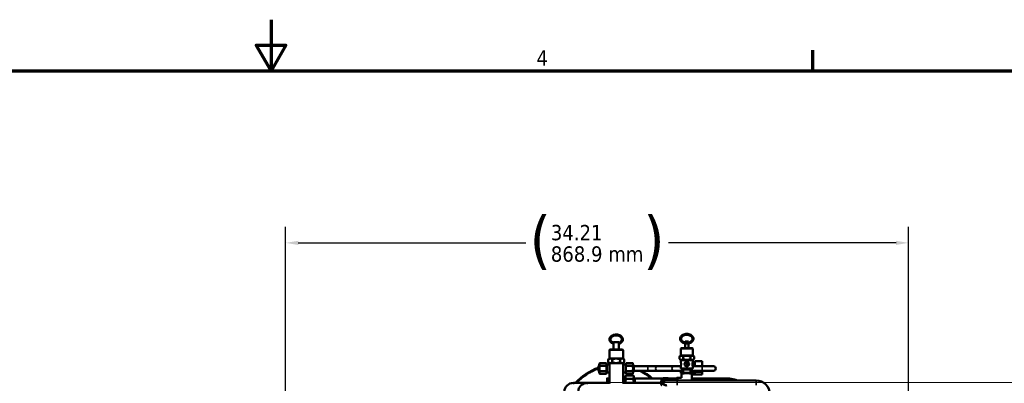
# Model space of a CAD drawing. Header units: inches. Extents: x 1 to 237, y 4 to 150.
# Tile 118 of 209: x 105 to 159, y 130 to 150. Entities that reach past the tile are written whole.
import ezdxf

# ---------------------------------------------------------------- set-up
doc = ezdxf.new("R2010")
doc.units = ezdxf.units.IN
doc.header["$LTSCALE"] = 7
doc.header["$MEASUREMENT"] = 0
for name, color, linetype, lineweight in [('Border (ANSI)', 7, 'Continuous', 70), ('Dimension (ANSI)', 7, 'Continuous', 25), ('Visible (ANSI)', 7, 'Continuous', 50), ('Visible Narrow (ANSI)', 7, 'Continuous', 35)]:
    doc.layers.add(name, color=color, linetype=linetype, lineweight=lineweight)
doc.styles.add('Dimension Text', font='tahoma.ttf')
doc.dimstyles.new('Dual Dimension', dxfattribs={"dimscale": 7, "dimtxt": 0.12, "dimasz": 0.098425, "dimexe": 0.125, "dimexo": 0.0625, "dimgap": 0.031496, "dimtad": 0, "dimtih": 1, "dimtoh": 1, "dimrnd": 1e-08, "dimzin": 4, "dimdsep": 46, "dimtxsty": 'Dimension Text', "dimcen": 0.09, "dimdle": 0.393701, "dimclrd": 256, "dimclre": 256, "dimclrt": 256, "dimadec": 0, "dimazin": 1, "dimtfac": 1, "dimtofl": 0, "dimtmove": 0, "dimatfit": 3, "dimfxl": 1, "dimtolj": 1, "dimtzin": 4, "dimlwd": -1, "dimlwe": -1, "dimarcsym": 0})

# ---------------------------------------------------------------- blocks, each defined once
blk = doc.blocks.new('Borders Default Border')
at = {"layer": 'Border (ANSI)'}
blk.add_line((21.25, 21), (21.25, 21.16), dxfattribs=at)
at = {"layer": 'Border (ANSI)', "flags": 128}
for points in [[(17, 21.4), (17, 21), (16.8845, 21.2), (17.1155, 21.2), (17, 21)], [(0.5, 1), (0.5, 21), (33.5, 21), (33.5, 1), (0.5, 1)]]:
    blk.add_lwpolyline(points, dxfattribs=at)
at = {"layer": 'Border (ANSI)', "insert": (19.0831, 21.04), "char_height": 0.12, "attachment_point": 7, "style": 'Dimension Text'}
blk.add_mtext('4', dxfattribs=at)
blk = doc.blocks.new('*D12')
at = {"layer": 'Defpoints', "color": 0, "transparency": 16777216}
for p in [(154.012, 137.55), (154.012, 123.219), (119.804, 114.451)]:
    blk.add_point(p, dxfattribs=at)
at = {"layer": 'Dimension (ANSI)', "transparency": 16777216}
for p, q in [((119.804, 114.889), (119.804, 138.425)), ((154.012, 123.657), (154.012, 138.425)), ((120.493, 137.55), (132.99, 137.55)), ((153.323, 137.55), (140.826, 137.55))]:
    blk.add_line(p, q, dxfattribs=at)
for points in [[(120.493, 137.665), (120.493, 137.435), (119.804, 137.55)], [(153.323, 137.665), (153.323, 137.435), (154.012, 137.55)]]:
    blk.add_solid(points, dxfattribs=at)
at = {"layer": 'Dimension (ANSI)', "transparency": 16777216, "insert": (136.908, 137.55), "char_height": 0.84, "attachment_point": 5, "style": 'Dimension Text'}
blk.add_mtext('\\A1;{\\H3.0x;(}\\S34.21^ 868.9 mm;{\\H3.0x;)}', dxfattribs=at)

msp = doc.modelspace()

# ---------------------------------------------------------------- linework, layer by layer
at = {"layer": 'Visible (ANSI)'}
for p, q in [((138.097, 132.104), (137.817, 132.104)), ((137.817, 132.049), (137.817, 132.104)), ((137.817, 131.694), (137.817, 132.018)), ((138.097, 132.049), (138.097, 132.104)), ((138.097, 131.694), (138.097, 132.018)), ((141.925, 132.137), (141.738, 132.137)), ((141.738, 132.097), (141.738, 132.137)), ((141.738, 131.767), (141.738, 131.997)), ((141.925, 132.097), (141.925, 132.137)), ((141.925, 131.767), (141.925, 131.997)), ((137.582, 131.199), (137.582, 131.664)), ((137.612, 131.694), (138.302, 131.694)), ((138.332, 131.199), (138.332, 131.664)), ((141.497, 131.367), (141.497, 131.737)), ((142.137, 131.767), (141.527, 131.767)), ((142.167, 131.367), (142.167, 131.737)), ((137.027, 130.894), (137.055, 130.943)), ((137.027, 130.894), (137.027, 130.414)), ((137.409, 130.943), (137.055, 130.943)), ((137.437, 130.894), (137.409, 130.943)), ((137.437, 130.414), (137.437, 130.894)), ((137.582, 130.873), (137.437, 130.873)), ((137.582, 131.199), (137.524, 131.141)), ((137.524, 131.141), (137.524, 131.007)), ((137.582, 130.949), (137.524, 131.007)), ((137.582, 131.199), (137.632, 131.199)), ((137.582, 130.949), (137.632, 130.949)), ((137.582, 130.949), (137.582, 129.824)), ((137.632, 131.199), (137.957, 131.199)), ((137.632, 130.949), (137.957, 130.949)), ((137.74, 131.141), (137.74, 131.007)), ((137.957, 131.199), (138.282, 131.199)), ((137.957, 130.949), (138.282, 130.949)), ((138.173, 131.141), (138.173, 131.007)), ((138.282, 131.199), (138.332, 131.199)), ((138.282, 130.949), (138.332, 130.949)), ((138.332, 131.199), (138.39, 131.141)), ((138.332, 130.949), (138.39, 131.007)), ((138.332, 130.949), (138.332, 129.824)), ((138.332, 130.873), (138.477, 130.873)), ((138.39, 131.141), (138.39, 131.007)), ((138.477, 130.894), (138.505, 130.943)), ((138.477, 130.894), (138.477, 130.414)), ((138.505, 130.943), (138.859, 130.943)), ((138.887, 130.894), (138.859, 130.943)), ((138.887, 130.414), (138.887, 130.894)), ((141.497, 131.367), (141.435, 131.305)), ((141.435, 131.179), (141.435, 131.305)), ((141.497, 131.117), (141.435, 131.179)), ((142.167, 131.367), (141.497, 131.367)), ((142.167, 131.117), (141.497, 131.117)), ((141.497, 131.022), (141.497, 131.117)), ((141.633, 131.179), (141.633, 131.305)), ((141.947, 130.945), (141.832, 130.945)), ((142.031, 131.179), (142.031, 131.305)), ((142.147, 130.945), (142.146, 130.945)), ((142.147, 130.945), (142.147, 130.941)), ((142.147, 130.867), (142.147, 130.941)), ((142.147, 130.905), (142.272, 130.905)), ((142.147, 130.846), (142.147, 130.867)), ((142.167, 131.367), (142.229, 131.305)), ((142.167, 131.117), (142.229, 131.179)), ((142.167, 131.022), (142.167, 131.117)), ((142.229, 131.179), (142.229, 131.305)), ((142.272, 130.905), (142.272, 131.052)), ((142.272, 131.052), (142.682, 131.052)), ((142.272, 130.905), (142.272, 130.779)), ((142.682, 130.779), (142.682, 131.052)), ((136.987, 130.791), (136.987, 130.516)), ((137.027, 130.791), (136.987, 130.791)), ((137.027, 130.516), (136.987, 130.516)), ((137.027, 130.414), (137.055, 130.365)), ((137.409, 130.798), (137.055, 130.798)), ((137.409, 130.51), (137.055, 130.51)), ((137.409, 130.365), (137.055, 130.365)), ((137.437, 130.414), (137.409, 130.365)), ((137.582, 130.435), (137.437, 130.435)), ((138.332, 130.435), (138.477, 130.435)), ((138.477, 130.414), (138.505, 130.365)), ((138.505, 130.798), (138.859, 130.798)), ((138.505, 130.51), (138.859, 130.51)), ((138.505, 130.365), (138.859, 130.365)), ((138.887, 130.414), (138.859, 130.365)), ((138.887, 130.791), (138.927, 130.791)), ((138.887, 130.516), (138.927, 130.516)), ((138.927, 130.516), (138.927, 130.791)), ((138.927, 130.779), (139.686, 130.779)), ((138.927, 130.529), (139.686, 130.529)), ((140.227, 130.779), (139.686, 130.779)), ((139.686, 130.529), (140.227, 130.529)), ((140.227, 130.779), (141.127, 130.779)), ((140.227, 130.529), (141.127, 130.529)), ((141.499, 130.779), (141.127, 130.779)), ((141.127, 130.529), (141.629, 130.529)), ((141.497, 130.677), (141.497, 130.772)), ((141.506, 130.389), (141.506, 130.529)), ((141.51, 130.389), (141.506, 130.389)), ((141.51, 130.389), (141.551, 130.389)), ((141.527, 130.647), (142.137, 130.647)), ((141.832, 130.397), (141.551, 130.397)), ((141.551, 130.366), (141.551, 130.148)), ((141.629, 130.587), (141.629, 130.42)), ((141.629, 130.42), (142.034, 130.42)), ((141.63, 130.397), (141.629, 130.42)), ((141.791, 130.779), (141.873, 130.779)), ((142.113, 130.397), (141.832, 130.397)), ((142.034, 130.587), (142.034, 130.42)), ((142.034, 130.529), (142.672, 130.529)), ((142.034, 130.397), (142.034, 130.42)), ((142.034, 130.417), (142.054, 130.397)), ((142.113, 130.366), (142.113, 129.992)), ((142.147, 130.529), (142.147, 130.471)), ((142.147, 130.471), (142.147, 130.445)), ((142.147, 130.371), (142.147, 130.445)), ((142.147, 130.297), (142.147, 130.371)), ((142.147, 130.332), (142.272, 130.332)), ((142.164, 130.779), (142.672, 130.779)), ((142.167, 130.677), (142.167, 130.772)), ((142.272, 130.529), (142.272, 130.479)), ((142.272, 130.475), (142.272, 130.479)), ((142.682, 130.475), (142.272, 130.475)), ((142.272, 130.472), (142.272, 130.475)), ((142.272, 130.472), (142.272, 130.332)), ((142.272, 130.33), (142.272, 130.332)), ((142.682, 130.33), (142.272, 130.33)), ((143.297, 130.779), (142.672, 130.779)), ((142.672, 130.529), (143.297, 130.529)), ((142.682, 130.475), (142.682, 130.529)), ((142.682, 130.33), (142.682, 130.475)), ((136.365, 129.859), (135.604, 129.859)), ((137.582, 129.859), (136.365, 129.859)), ((137.582, 130.109), (137.457, 130.109)), ((137.457, 129.904), (137.457, 130.064)), ((138.332, 130.168), (138.341, 130.168)), ((138.457, 130.109), (138.332, 130.109)), ((140.388, 129.859), (138.332, 129.859)), ((138.341, 130.109), (138.341, 130.195)), ((138.467, 130.195), (138.341, 130.195)), ((138.457, 129.904), (138.457, 130.064)), ((138.467, 130.226), (138.495, 130.275)), ((138.467, 130.226), (138.467, 130.185)), ((138.467, 130.185), (138.467, 129.914)), ((138.467, 129.914), (138.467, 129.859)), ((138.889, 130.275), (138.495, 130.275)), ((138.889, 130.094), (138.495, 130.094)), ((138.917, 130.226), (138.889, 130.275)), ((138.917, 130.185), (138.917, 130.226)), ((138.917, 129.914), (138.917, 130.185)), ((138.917, 130.115), (138.979, 130.115)), ((138.917, 129.859), (138.917, 129.914)), ((138.979, 130.115), (138.979, 129.859)), ((138.979, 130.104), (140.52, 130.104)), ((140.519, 130.103), (140.436, 130.103)), ((140.436, 130.103), (140.436, 129.958)), ((141.297, 129.992), (140.672, 129.992)), ((140.824, 130.104), (141.302, 130.104)), ((140.908, 130.103), (140.824, 130.103)), ((141.022, 130.103), (140.908, 130.103)), ((140.908, 129.992), (140.908, 130.103)), ((141.022, 130.103), (141.022, 129.992)), ((141.102, 130.072), (141.022, 130.072)), ((141.102, 130.072), (141.102, 129.992)), ((141.302, 130.066), (141.102, 130.072)), ((141.297, 129.992), (145.639, 129.992)), ((141.302, 130.148), (141.302, 129.992)), ((141.551, 130.148), (141.333, 130.148)), ((142.147, 130.293), (142.113, 130.293)), ((142.332, 130.109), (142.113, 130.109)), ((142.147, 130.297), (142.147, 130.293)), ((142.332, 130.104), (144.085, 130.104)), ((142.332, 129.992), (142.332, 130.064))]:
    msp.add_line(p, q, dxfattribs=at)
for centre, radius, start, end in [((137.612, 131.664), 0.03, 90, 180), ((138.302, 131.664), 0.03, 0, 90), ((141.527, 131.737), 0.03, 90, 180), ((142.137, 131.737), 0.03, 0, 90), ((141.832, 130.619), 0.326, 90, 112.0825), ((137.957, 127.859), 3, 108.8646, 138.1897), ((137.957, 127.859), 2.97, 109.0625, 137.6699), ((137.957, 127.859), 2.96, 109.1294, 137.4934), ((137.957, 127.859), 2.96, 49.3274, 64.4258), ((137.957, 127.859), 2.97, 49.1034, 64.0256), ((137.957, 127.859), 3, 48.4462, 62.8732), ((141.527, 130.677), 0.03, 180, 270), ((141.569, 130.587), 0.06, 0, 90), ((142.094, 130.587), 0.06, 90, 180), ((142.137, 130.677), 0.03, 270, 0), ((143.297, 130.654), 0.125, 270, 90), ((135.604, 129.359), 0.5, 90, 178), ((136.365, 129.359), 0.5, 90, 178), ((140.672, 129.867), 0.25, 150, 210), ((140.672, 129.867), 0.25, 90, 150), ((140.672, 129.867), 0.138, 65.38, 294.62), ((140.672, 129.867), 0.128, 78.6351, 281.3649), ((140.672, 129.867), 0.125, 90, 270), ((140.672, 129.867), 0.25, 30, 90), ((145.639, 129.242), 0.75, 0, 90)]:
    msp.add_arc(centre, radius, start, end, dxfattribs=at)
for points, knots in [([(138.097, 132.009), (138.133, 132.02), (138.166, 132.035), (138.226, 132.072), (138.251, 132.094), (138.291, 132.144), (138.306, 132.171), (138.322, 132.227), (138.324, 132.255), (138.316, 132.31), (138.306, 132.337), (138.275, 132.388), (138.254, 132.412), (138.202, 132.453), (138.171, 132.471), (138.103, 132.499), (138.066, 132.509), (137.989, 132.52), (137.95, 132.521), (137.872, 132.514), (137.834, 132.506), (137.763, 132.482), (137.731, 132.465), (137.674, 132.425), (137.65, 132.402), (137.614, 132.35), (137.602, 132.323), (137.59, 132.267), (137.591, 132.238), (137.603, 132.184), (137.615, 132.157), (137.65, 132.108), (137.673, 132.085), (137.728, 132.045), (137.76, 132.029), (137.802, 132.014), (137.809, 132.011), (137.817, 132.009)], [1.972115, 1.972115, 1.972115, 1.972115, 2.296376, 2.296376, 2.622871, 2.622871, 2.941304, 2.941304, 3.245602, 3.245602, 3.546965, 3.546965, 3.860487, 3.860487, 4.184953, 4.184953, 4.512793, 4.512793, 4.840846, 4.840846, 5.168871, 5.168871, 5.496872, 5.496872, 5.822568, 5.822568, 6.138586, 6.138586, 6.440999, 6.440999, 6.743817, 6.743817, 7.059835, 7.059835, 7.385376, 7.385376, 7.452663, 7.452663, 7.452663, 7.452663]), ([(141.467, 132.287), (141.467, 132.315), (141.473, 132.343), (141.496, 132.395), (141.513, 132.42), (141.558, 132.466), (141.586, 132.486), (141.649, 132.519), (141.684, 132.532), (141.759, 132.549), (141.798, 132.553), (141.876, 132.552), (141.915, 132.547), (141.989, 132.529), (142.024, 132.515), (142.087, 132.48), (142.114, 132.459), (142.158, 132.411), (142.174, 132.384), (142.194, 132.329), (142.198, 132.301), (142.194, 132.245), (142.186, 132.218), (142.159, 132.166), (142.14, 132.142), (142.091, 132.098), (142.062, 132.079), (141.996, 132.048), (141.96, 132.037), (141.884, 132.023), (141.845, 132.021), (141.766, 132.025), (141.728, 132.031), (141.655, 132.053), (141.622, 132.068), (141.562, 132.106), (141.537, 132.128), (141.497, 132.178), (141.482, 132.205), (141.469, 132.251), (141.467, 132.269), (141.467, 132.287)], [0, 0, 0, 0, 0.300189, 0.300189, 0.608759, 0.608759, 0.930368, 0.930368, 1.257651, 1.257651, 1.585735, 1.585735, 1.913739, 1.913739, 2.241823, 2.241823, 2.568866, 2.568866, 2.889294, 2.889294, 3.19571, 3.19571, 3.496222, 3.496222, 3.807355, 3.807355, 4.130582, 4.130582, 4.45821, 4.45821, 4.786282, 4.786282, 5.114293, 5.114293, 5.442354, 5.442354, 5.768797, 5.768797, 6.087059, 6.087059, 6.283185, 6.283185, 6.283185, 6.283185]), ([(141.517, 132.287), (141.517, 132.311), (141.523, 132.335), (141.546, 132.38), (141.562, 132.401), (141.604, 132.437), (141.629, 132.453), (141.684, 132.479), (141.715, 132.489), (141.779, 132.501), (141.813, 132.504), (141.88, 132.501), (141.913, 132.497), (141.975, 132.48), (142.005, 132.469), (142.056, 132.44), (142.078, 132.423), (142.114, 132.385), (142.128, 132.364), (142.145, 132.321), (142.148, 132.298), (142.144, 132.251), (142.136, 132.227), (142.11, 132.184), (142.091, 132.163), (142.047, 132.129), (142.021, 132.114), (141.963, 132.09), (141.932, 132.082), (141.867, 132.072), (141.833, 132.071), (141.766, 132.075), (141.734, 132.082), (141.673, 132.1), (141.645, 132.113), (141.596, 132.144), (141.575, 132.161), (141.542, 132.2), (141.53, 132.222), (141.519, 132.258), (141.517, 132.273), (141.517, 132.287)], [0, 0, 0, 0, 0.348679, 0.348679, 0.678935, 0.678935, 0.993699, 0.993699, 1.304931, 1.304931, 1.616119, 1.616119, 1.927462, 1.927462, 2.238568, 2.238568, 2.550202, 2.550202, 2.867546, 2.867546, 3.203164, 3.203164, 3.551002, 3.551002, 3.877238, 3.877238, 4.19081, 4.19081, 4.501929, 4.501929, 4.81317, 4.81317, 5.124491, 5.124491, 5.435567, 5.435567, 5.747633, 5.747633, 6.06717, 6.06717, 6.283185, 6.283185, 6.283185, 6.283185]), ([(138.097, 132.062), (138.126, 132.072), (138.153, 132.085), (138.2, 132.116), (138.22, 132.134), (138.251, 132.174), (138.261, 132.195), (138.273, 132.24), (138.274, 132.264), (138.263, 132.31), (138.252, 132.333), (138.219, 132.375), (138.199, 132.394), (138.15, 132.426), (138.122, 132.439), (138.062, 132.459), (138.03, 132.465), (137.963, 132.471), (137.93, 132.47), (137.864, 132.461), (137.832, 132.453), (137.774, 132.431), (137.748, 132.417), (137.703, 132.383), (137.685, 132.364), (137.657, 132.324), (137.648, 132.302), (137.64, 132.256), (137.642, 132.232), (137.656, 132.186), (137.669, 132.164), (137.705, 132.124), (137.727, 132.106), (137.772, 132.079), (137.794, 132.069), (137.817, 132.062)], [2.021466, 2.021466, 2.021466, 2.021466, 2.325759, 2.325759, 2.638156, 2.638156, 2.959168, 2.959168, 3.301208, 3.301208, 3.644663, 3.644663, 3.965693, 3.965693, 4.277997, 4.277997, 4.589068, 4.589068, 4.900377, 4.900377, 5.211637, 5.211637, 5.522731, 5.522731, 5.835882, 5.835882, 6.159853, 6.159853, 6.505297, 6.505297, 6.844654, 6.844654, 7.163117, 7.163117, 7.403312, 7.403312, 7.403312, 7.403312]), ([(137.817, 132.049), (137.817, 132.048), (137.817, 132.047), (137.817, 132.043), (137.817, 132.04), (137.817, 132.033), (137.817, 132.03), (137.817, 132.024), (137.817, 132.023), (137.817, 132.02), (137.817, 132.019), (137.817, 132.018)], [0.32210899, 0.32210899, 0.32210899, 0.32210899, 0.32782372, 0.32782372, 0.35599355, 0.35599355, 0.38133287, 0.38133287, 0.39673888, 0.39673888, 0.40402794, 0.40402794, 0.40402794, 0.40402794]), ([(138.097, 132.018), (138.097, 132.02), (138.097, 132.022), (138.097, 132.027), (138.097, 132.03), (138.097, 132.036), (138.097, 132.04), (138.097, 132.045), (138.097, 132.047), (138.097, 132.049)], [0.42000861, 0.42000861, 0.42000861, 0.42000861, 0.43582361, 0.43582361, 0.45977735, 0.45977735, 0.48547921, 0.48547921, 0.5019449, 0.5019449, 0.5019449, 0.5019449]), ([(141.738, 132.097), (141.738, 132.097), (141.739, 132.096), (141.742, 132.091), (141.744, 132.087), (141.747, 132.078), (141.749, 132.072), (141.752, 132.06), (141.753, 132.053), (141.753, 132.047)], [0.1959354, 0.1959354, 0.1959354, 0.1959354, 0.2448279, 0.2448279, 0.2937205, 0.2937205, 0.3427956, 0.3427956, 0.3918707, 0.3918707, 0.3918707, 0.3918707]), ([(141.753, 132.047), (141.753, 132.041), (141.752, 132.034), (141.749, 132.022), (141.747, 132.016), (141.744, 132.007), (141.742, 132.003), (141.739, 131.998), (141.738, 131.997), (141.738, 131.997)], [-0.3918707, -0.3918707, -0.3918707, -0.3918707, -0.3427956, -0.3427956, -0.2937205, -0.2937205, -0.2448279, -0.2448279, -0.1959354, -0.1959354, -0.1959354, -0.1959354]), ([(141.925, 131.997), (141.925, 131.997), (141.925, 131.998), (141.922, 132.003), (141.92, 132.007), (141.917, 132.016), (141.915, 132.022), (141.912, 132.034), (141.911, 132.041), (141.911, 132.053), (141.912, 132.06), (141.915, 132.072), (141.917, 132.078), (141.92, 132.087), (141.922, 132.091), (141.925, 132.096), (141.925, 132.097), (141.925, 132.097)], [-0.5878061, -0.5878061, -0.5878061, -0.5878061, -0.5389135, -0.5389135, -0.4900209, -0.4900209, -0.4409458, -0.4409458, -0.3918707, -0.3918707, -0.3427956, -0.3427956, -0.2937205, -0.2937205, -0.2448279, -0.2448279, -0.1959354, -0.1959354, -0.1959354, -0.1959354]), ([(141.497, 131.022), (141.497, 131.022), (141.498, 131.019), (141.503, 131.006), (141.506, 130.996), (141.512, 130.974), (141.515, 130.96), (141.52, 130.93), (141.521, 130.913), (141.521, 130.897)], [0.483503, 0.483503, 0.483503, 0.483503, 0.6043335, 0.6043335, 0.7251639, 0.7251639, 0.846085, 0.846085, 0.967006, 0.967006, 0.967006, 0.967006]), ([(141.521, 130.897), (141.521, 130.881), (141.52, 130.864), (141.515, 130.834), (141.512, 130.82), (141.506, 130.798), (141.503, 130.788), (141.498, 130.775), (141.497, 130.772), (141.497, 130.772)], [-0.967006, -0.967006, -0.967006, -0.967006, -0.846085, -0.846085, -0.7251639, -0.7251639, -0.6043335, -0.6043335, -0.483503, -0.483503, -0.483503, -0.483503]), ([(141.957, 130.897), (141.957, 130.881), (141.954, 130.864), (141.941, 130.834), (141.931, 130.82), (141.909, 130.798), (141.895, 130.788), (141.865, 130.775), (141.848, 130.772), (141.816, 130.772), (141.799, 130.775), (141.768, 130.788), (141.755, 130.798), (141.733, 130.82), (141.723, 130.834), (141.71, 130.864), (141.707, 130.881), (141.707, 130.913), (141.71, 130.93), (141.723, 130.96), (141.733, 130.974), (141.755, 130.996), (141.768, 131.006), (141.799, 131.019), (141.816, 131.022), (141.848, 131.022), (141.865, 131.019), (141.895, 131.006), (141.909, 130.996), (141.931, 130.974), (141.941, 130.96), (141.954, 130.93), (141.957, 130.913), (141.957, 130.897)], [-1.934012, -1.934012, -1.934012, -1.934012, -1.813091, -1.813091, -1.69217, -1.69217, -1.57134, -1.57134, -1.450509, -1.450509, -1.329679, -1.329679, -1.208848, -1.208848, -1.087927, -1.087927, -0.967006, -0.967006, -0.846085, -0.846085, -0.725164, -0.725164, -0.604333, -0.604333, -0.483503, -0.483503, -0.362673, -0.362673, -0.241842, -0.241842, -0.120921, -0.120921, 0, 0, 0, 0]), ([(142.167, 130.772), (142.167, 130.772), (142.166, 130.775), (142.161, 130.788), (142.158, 130.798), (142.152, 130.82), (142.149, 130.834), (142.144, 130.864), (142.143, 130.881), (142.143, 130.913), (142.144, 130.93), (142.149, 130.96), (142.152, 130.974), (142.158, 130.996), (142.161, 131.006), (142.166, 131.019), (142.167, 131.022), (142.167, 131.022)], [-1.4505091, -1.4505091, -1.4505091, -1.4505091, -1.3296786, -1.3296786, -1.2088482, -1.2088482, -1.0879271, -1.0879271, -0.967006, -0.967006, -0.846085, -0.846085, -0.7251639, -0.7251639, -0.6043335, -0.6043335, -0.483503, -0.483503, -0.483503, -0.483503]), ([(144.085, 130.104), (144.209, 130.104), (144.333, 130.085), (144.501, 130.033), (144.549, 130.014), (144.597, 129.992)], [1.5707963, 1.5707963, 1.5707963, 1.5707963, 1.8849556, 1.8849556, 2.0180409, 2.0180409, 2.0180409, 2.0180409])]:
    msp.add_open_spline(points, degree=3, knots=knots, dxfattribs=at)
for points, weights in [([(137.055, 130.943), (137.013, 130.87), (137.055, 130.798)], [1.08785418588, 1.25614581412, 1.08785418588]), ([(137.409, 130.798), (137.45, 130.87), (137.409, 130.943)], [1.01850376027, 1.17606684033, 1.01850376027]), ([(137.632, 131.199), (137.582, 131.199), (137.524, 131.141)], [1, 1.0379548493, 1]), ([(137.524, 131.007), (137.582, 130.949), (137.632, 130.949)], [1, 1.0379548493, 1]), ([(137.74, 131.141), (137.682, 131.199), (137.632, 131.199)], [1, 1.0379548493, 1]), ([(137.632, 130.949), (137.682, 130.949), (137.74, 131.007)], [1, 1.0379548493, 1]), ([(137.957, 131.199), (137.856, 131.199), (137.74, 131.141)], [1, 1.0379548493, 1]), ([(137.74, 131.007), (137.856, 130.949), (137.957, 130.949)], [1, 1.0379548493, 1]), ([(138.173, 131.141), (138.057, 131.199), (137.957, 131.199)], [1, 1.0379548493, 1]), ([(137.957, 130.949), (138.057, 130.949), (138.173, 131.007)], [1, 1.0379548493, 1]), ([(138.282, 131.199), (138.231, 131.199), (138.173, 131.141)], [1, 1.0379548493, 1]), ([(138.173, 131.007), (138.231, 130.949), (138.282, 130.949)], [1, 1.0379548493, 1]), ([(138.39, 131.141), (138.332, 131.199), (138.282, 131.199)], [1, 1.0379548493, 1]), ([(138.282, 130.949), (138.332, 130.949), (138.39, 131.007)], [1, 1.0379548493, 1]), ([(138.505, 130.943), (138.463, 130.87), (138.505, 130.798)], [1.08785418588, 1.25614581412, 1.08785418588]), ([(138.859, 130.798), (138.9, 130.87), (138.859, 130.943)], [1.08785418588, 1.25614581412, 1.08785418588]), ([(141.633, 131.305), (141.534, 131.404), (141.435, 131.305)], [1.29460609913, 1.49488235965, 1.29460609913]), ([(141.633, 131.179), (141.534, 131.08), (141.435, 131.179)], [1.35649527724, 1.56634582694, 1.35649527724]), ([(142.031, 131.305), (141.832, 131.404), (141.633, 131.305)], [1.29460609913, 1.49488235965, 1.29460609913]), ([(142.031, 131.179), (141.832, 131.08), (141.633, 131.179)], [1.35649527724, 1.56634582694, 1.35649527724]), ([(142.229, 131.305), (142.13, 131.404), (142.031, 131.305)], [1.29460609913, 1.49488235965, 1.29460609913]), ([(142.229, 131.179), (142.13, 131.08), (142.031, 131.179)], [1.35649527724, 1.56634582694, 1.35649527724]), ([(137.055, 130.798), (137.013, 130.654), (137.055, 130.51)], [2.33597529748, 2.69735193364, 2.33597529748]), ([(137.055, 130.51), (137.013, 130.437), (137.055, 130.365)], [1.08785418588, 1.25614581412, 1.08785418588]), ([(137.409, 130.51), (137.45, 130.654), (137.409, 130.798)], [2.39815312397, 2.76914870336, 2.39815312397]), ([(137.409, 130.365), (137.45, 130.437), (137.409, 130.51)], [1.01850376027, 1.17606684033, 1.01850376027]), ([(138.505, 130.798), (138.463, 130.654), (138.505, 130.51)], [2.39815312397, 2.76914870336, 2.39815312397]), ([(138.505, 130.51), (138.463, 130.437), (138.505, 130.365)], [1.08785418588, 1.25614581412, 1.08785418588]), ([(138.859, 130.51), (138.9, 130.654), (138.859, 130.798)], [2.33597529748, 2.69735193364, 2.33597529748]), ([(138.859, 130.365), (138.9, 130.437), (138.859, 130.51)], [1.08785418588, 1.25614581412, 1.08785418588]), ([(141.832, 130.397), (141.716, 130.397), (141.551, 130.366)], [1, 1.10838025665, 1.01772835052]), ([(141.551, 130.366), (141.551, 130.397), (141.551, 130.397)], [1.01772835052, 1.10838025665, 1]), ([(142.113, 130.366), (141.948, 130.397), (141.832, 130.397)], [1.01772835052, 1.10838025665, 1]), ([(142.113, 130.397), (142.113, 130.397), (142.113, 130.366)], [1, 1.10838025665, 1.01772835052]), ([(137.457, 130.064), (137.457, 130.109), (137.457, 130.109)], [1.00007075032, 1.03799156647, 1]), ([(137.582, 130.097), (137.523, 130.086), (137.457, 130.064)], [1.01898853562, 1.01832598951, 1.00007075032]), ([(137.457, 129.904), (137.523, 129.882), (137.582, 129.871)], [1.00007075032, 1.01832598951, 1.01898853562]), ([(137.457, 129.859), (137.457, 129.859), (137.457, 129.904)], [1, 1.03799156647, 1.00007075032]), ([(138.457, 130.064), (138.391, 130.086), (138.332, 130.097)], [1.00007075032, 1.01832598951, 1.01898853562]), ([(138.332, 129.871), (138.391, 129.882), (138.457, 129.904)], [1.01898853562, 1.01832598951, 1.00007075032]), ([(138.457, 130.109), (138.457, 130.109), (138.457, 130.064)], [1, 1.03799156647, 1.00007075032]), ([(138.457, 129.904), (138.457, 129.859), (138.457, 129.859)], [1.00007075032, 1.03799156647, 1]), ([(138.495, 130.275), (138.467, 130.226), (138.467, 130.185)], [1.08785887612, 1.08259182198, 1]), ([(138.467, 130.185), (138.467, 130.143), (138.495, 130.094)], [1, 1.08259182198, 1.08785887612]), ([(138.495, 130.094), (138.467, 129.998), (138.467, 129.914)], [1.08785887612, 1.08259182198, 1]), ([(138.467, 129.914), (138.467, 129.887), (138.47, 129.859)], [1, 1.02549838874, 1.04362673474]), ([(138.917, 130.185), (138.917, 130.226), (138.889, 130.275)], [1, 1.08259182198, 1.08785887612]), ([(138.889, 130.094), (138.917, 130.143), (138.917, 130.185)], [1.08785887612, 1.08259182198, 1]), ([(138.917, 129.914), (138.917, 129.998), (138.889, 130.094)], [1, 1.08259182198, 1.08785887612]), ([(138.914, 129.859), (138.917, 129.887), (138.917, 129.914)], [1.04362673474, 1.02549838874, 1]), ([(140.383, 129.867), (140.422, 129.934), (140.455, 129.992)], [1.09482315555, 1.08605157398, 1]), ([(140.455, 129.742), (140.422, 129.8), (140.383, 129.867)], [1, 1.08605157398, 1.09482315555]), ([(140.455, 129.992), (140.489, 130.05), (140.528, 130.117)], [1, 1.08605157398, 1.09482315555]), ([(140.528, 130.117), (140.605, 130.117), (140.672, 130.117)], [1.09482315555, 1.08605157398, 1]), ([(140.672, 130.117), (140.739, 130.117), (140.816, 130.117)], [1, 1.08605157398, 1.09482315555]), ([(140.816, 130.117), (140.855, 130.05), (140.888, 129.992)], [1.09482315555, 1.08605157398, 1]), ([(141.302, 130.148), (141.302, 130.148), (141.333, 130.148)], [1, 1.10838025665, 1.01772835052]), ([(141.333, 130.148), (141.316, 130.06), (141.309, 129.992)], [1.01772835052, 1.06423021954, 1.05835875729]), ([(142.332, 130.064), (142.215, 130.103), (142.113, 130.108)], [1.00007075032, 1.03309340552, 1.00854804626]), ([(142.332, 130.109), (142.332, 130.109), (142.332, 130.064)], [1, 1.03799156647, 1.00007075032])]:
    msp.add_rational_spline(points, weights, degree=2, dxfattribs=at)
at = {"layer": 'Visible Narrow (ANSI)'}
for p, q in [((138.332, 131.664), (137.582, 131.664)), ((142.167, 131.737), (141.497, 131.737)), ((141.832, 130.945), (141.832, 130.941)), ((141.832, 130.793), (141.832, 130.941)), ((141.949, 130.941), (141.832, 130.941)), ((142.147, 130.941), (142.146, 130.941)), ((139.686, 130.529), (139.686, 130.779)), ((141.497, 130.677), (142.167, 130.677)), ((141.51, 130.389), (141.51, 130.529)), ((141.629, 130.587), (142.034, 130.587)), ((141.832, 130.793), (141.832, 130.779)), ((141.901, 130.793), (141.832, 130.793)), ((142.147, 130.471), (142.034, 130.471)), ((142.147, 130.445), (142.034, 130.445)), ((142.672, 130.529), (142.672, 130.779)), ((135.604, 129.801), (135.604, 129.859)), ((136.365, 129.801), (136.365, 129.859)), ((141.297, 129.742), (141.297, 129.992)), ((142.147, 130.297), (142.113, 130.297)), ((144.085, 129.992), (144.085, 130.104)), ((145.639, 129.742), (145.639, 129.992))]:
    msp.add_line(p, q, dxfattribs=at)
for radius, end in [(0.322, 112.5334), (0.174, 108.1657)]:
    msp.add_arc((141.832, 130.619), radius, 90, end, dxfattribs=at)
for centre in [(140.227, 130.654), (141.127, 130.654)]:
    msp.add_ellipse(centre, major_axis=(0, 0.125), ratio=0.866025, start_param=0, end_param=3.141593, dxfattribs=at)

# ---------------------------------------------------------------- block references
at = {"xscale": 7, "yscale": 7, "zscale": 7}
msp.add_blockref('Borders Default Border', (0, 0), dxfattribs=at)

# ---------------------------------------------------------------- dimensions: what is measured, and where the dimension line sits
at = {"layer": 'Dimension (ANSI)'}
dim = msp.add_linear_dim(base=(154.012, 137.55), p1=(119.804, 114.451), p2=(154.012, 123.219), text='{\\H3.0x;(}\\S<>^ 868.9 mm;{\\H3.0x;)}', dimstyle='Dual Dimension', override={"dimgap": 0.031496, "dimtih": 0, "dimtoh": 0, "dimdec": 2, "dimpost": '\\X', "dimtol": 0, "dimlim": 0, "dimtp": 0, "dimtm": 0, "dimtdec": 2, "dimatfit": 1}, dxfattribs=at)
dim.commit()
dim.dimension.update_dxf_attribs({"geometry": '*D12', "text_midpoint": (136.908, 137.55), "dimtype": 160})

doc.saveas('drawing.dxf')
